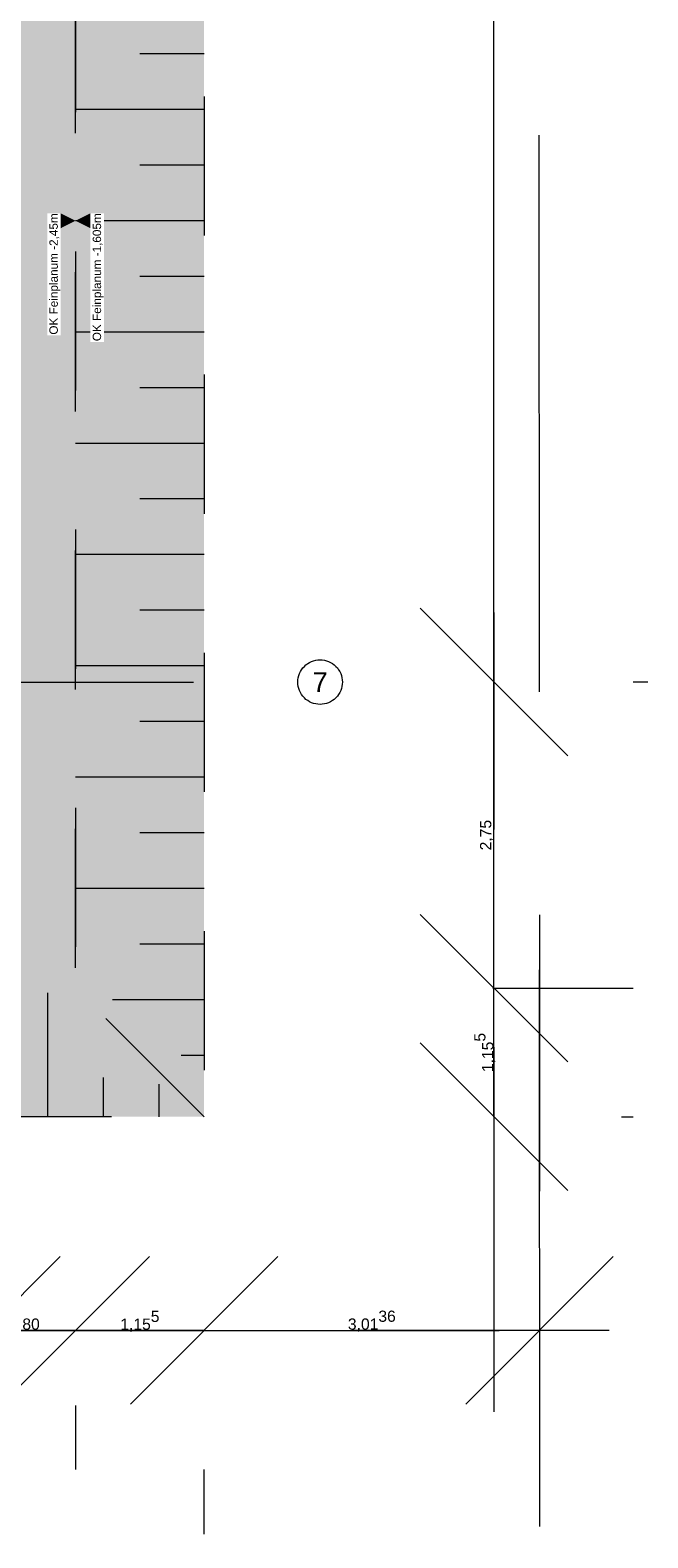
# Model space of a CAD drawing. Header units: metres. Extents: x -3716 to 31, y -1854 to 706.
# Tile 178 of 207: x -290 to -221, y -157 to 13. Entities that reach past the tile are written whole.
import ezdxf

# ---------------------------------------------------------------- set-up
doc = ezdxf.new("R2010")
doc.units = ezdxf.units.M
doc.header["$LTSCALE"] = 1.25
doc.header["$PDMODE"] = 1
doc.header["$PDSIZE"] = -2
for name, pattern in [('Linienart-53', [5.291531, 3.175, -1.058062, 0.352704, -0.705764]), ('Linienart-Gestrichelt mit Abstand', [6, 4, -2]), ('VW-01 Strichlinie kurz', [1.999894, 0.999947, -0.999947])]:
    doc.linetypes.add(name, pattern=pattern)
doc.layers.get('0').update_dxf_attribs({"lineweight": 25})
for name, color, linetype, lineweight in [('30 -32 Gründung-Baugrube', 7, 'VW-01 Strichlinie kurz', 9), ('70 -71 Achsen- 1 Gebäudeachsen', 7, 'Linienart-53', 18), ('Keine', 7, 'Continuous', 9), ('Keine-1', 7, 'Continuous', 15)]:
    doc.layers.add(name, color=color, linetype=linetype, lineweight=lineweight)
doc.layers.add('70 -72 Beschriftung- 1 Beschriftung allgemein', color=7, linetype='Continuous', lineweight=9, true_color=0xff6633)
doc.layers.add('70 -76 Bemaßung- 2 Allgemein', color=7, linetype='Continuous', lineweight=5, true_color=0x6666cc)
doc.styles.add('Arial', font='arial.ttf')
doc.dimstyles.new('k+k_klein', dxfattribs={"dimtxt": 1.258608, "dimasz": 1.3255, "dimexe": 1.25, "dimexo": 3.75, "dimgap": 0.125, "dimtad": 1, "dimdec": 3, "dimtxsty": 'Arial', "dimblk": 'VW_SLASH', "dimblk1": 'VW_SLASH', "dimblk2": 'VW_SLASH', "dimcen": 0, "dimdle": 0.625, "dimadec": 3, "dimazin": 0, "dimtfac": 0.75, "dimtdec": 3, "dimtix": 1, "dimtmove": 0, "dimatfit": 0, "dimldrblk": 'VW_FILLEDARROW', "dimfxlon": 1, "dimfrac": 2, "dimtolj": 1, "dimarcsym": 0})

# ---------------------------------------------------------------- blocks, each defined once
blk = doc.blocks.new('Gruppe-32')
at = {"layer": '30 -32 Gründung-Baugrube', "color": 7, "transparency": 33554687}
for p, q in [((1.579, -43.352), (1.579, -42.238)), ((2.079, -43.352), (2.079, -43)), ((2.579, -43.352), (2.579, -43.06))]:
    blk.add_line(p, q, dxfattribs=at)
blk = doc.blocks.new('Gruppe-33')
at = {"layer": '30 -32 Gründung-Baugrube', "color": 7, "transparency": 33554687}
for p, q in [((2.984, -33.802), (2.407, -33.802)), ((2.984, -34.302), (1.829, -34.302)), ((2.984, -34.802), (2.407, -34.802)), ((2.984, -35.302), (1.829, -35.302)), ((2.984, -35.802), (2.407, -35.802)), ((2.984, -36.302), (1.829, -36.302)), ((2.984, -36.802), (2.407, -36.802)), ((2.984, -37.302), (1.829, -37.302)), ((2.984, -37.802), (2.407, -37.802)), ((2.984, -38.302), (1.829, -38.302)), ((2.984, -38.802), (2.407, -38.802)), ((2.984, -39.302), (1.829, -39.302)), ((2.984, -39.802), (2.407, -39.802)), ((2.984, -40.302), (1.829, -40.302)), ((2.984, -40.802), (2.407, -40.802)), ((2.984, -41.302), (1.829, -41.302)), ((2.984, -41.802), (2.407, -41.802)), ((2.984, -42.302), (2.162, -42.302)), ((2.984, -42.802), (2.778, -42.802))]:
    blk.add_line(p, q, dxfattribs=at)
blk = doc.blocks.new('Gruppe-153')
at = {"layer": '30 -32 Gründung-Baugrube', "color": 7, "transparency": 33554687}
for name in ['Gruppe-33', 'Gruppe-32']:
    blk.add_blockref(name, (0, 0), dxfattribs=at)
blk = doc.blocks.new('Gruppe-484')
at = {"color": 255}
blk.add_wipeout([(1.695, -36.332), (1.695, -35.235), (1.574, -35.235), (1.574, -36.332)], dxfattribs=at).dxf.layer = '70 -76 Bemaßung- 2 Allgemein'
at = {"layer": '70 -76 Bemaßung- 2 Allgemein', "color": 7, "linetype": 'Continuous'}
blk.add_solid([(1.695, -35.235), (1.829, -35.302), (1.696, -35.369)], dxfattribs=at)
at = {"layer": '70 -76 Bemaßung- 2 Allgemein', "insert": (1.692, -35.235), "char_height": 0.07552, "attachment_point": 9, "rotation": 90, "line_spacing_factor": 0.973705, "style": 'Arial'}
blk.add_mtext('OK Feinplanum -2,45m', dxfattribs=at)
blk = doc.blocks.new('Gruppe-486')
at = {"color": 255}
blk.add_wipeout([(2.084, -36.391), (2.084, -35.235), (1.963, -35.235), (1.963, -36.391)], dxfattribs=at).dxf.layer = '70 -76 Bemaßung- 2 Allgemein'
at = {"layer": '70 -76 Bemaßung- 2 Allgemein', "color": 7, "linetype": 'Continuous'}
blk.add_solid([(1.963, -35.235), (1.829, -35.302), (1.962, -35.369)], dxfattribs=at)
at = {"layer": '70 -76 Bemaßung- 2 Allgemein', "insert": (2.081, -35.235), "char_height": 0.07552, "attachment_point": 9, "rotation": 90, "line_spacing_factor": 0.973705, "style": 'Arial'}
blk.add_mtext('OK Feinplanum -1,605m', dxfattribs=at)
blk = doc.blocks.new('VW_SLASH')
at = {"color": 0, "linetype": 'ByBlock', "lineweight": -2, "transparency": 16777216}
blk.add_line((0.472, 0), (-1, 0), dxfattribs=at)
at = {"color": 0, "lineweight": 5, "transparency": 16777216, "flags": 128}
blk.add_lwpolyline([(0.5, 0.5), (-0.5, -0.5)], dxfattribs=at)
blk = doc.blocks.new('*D518')
at = {"layer": '70 -76 Bemaßung- 2 Allgemein', "color": 0, "lineweight": -2}
for p, q in [((6.734, -18.031), (6.838, -18.031)), ((5.588, -38.122), (5.588, -19.357)), ((6.971, -39.447), (6.838, -39.447))]:
    blk.add_line(p, q, dxfattribs=at)
at = {"layer": 'Defpoints', "color": 0}
for p in [(2.984, -18.031), (5.588, -18.031), (3.221, -39.447)]:
    blk.add_point(p, dxfattribs=at)
at = {"layer": '70 -76 Bemaßung- 2 Allgemein', "color": 0, "lineweight": -2, "xscale": 1.32550048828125, "yscale": 1.32550048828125, "zscale": 1.32550048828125}
for p, rotation in [((5.588, -18.031), 90), ((5.588, -39.447), 270)]:
    blk.add_blockref('VW_SLASH', p, dxfattribs=dict(at, rotation=rotation))
at = {"layer": '70 -76 Bemaßung- 2 Allgemein', "color": 0, "insert": (5.505, -28.739), "char_height": 0.10069, "attachment_point": 5, "rotation": 90, "style": 'Arial'}
blk.add_mtext('\\A1;21,41\\S59^ ;', dxfattribs=at)
blk = doc.blocks.new('VW_FILLEDARROW')
at = {"linetype": 'Continuous', "lineweight": 0, "transparency": 16777216}
blk.add_hatch(color=0, dxfattribs=at).paths.add_polyline_path([(-2.829, 0.758), (0, 0), (-2.829, -0.758)])
at = {"color": 0, "lineweight": 5, "transparency": 16777216, "flags": 128}
blk.add_lwpolyline([(-2.829, 0.758), (0, 0), (-2.829, -0.758)], close=True, dxfattribs=at)
blk = doc.blocks.new('*D519')
at = {"layer": '70 -76 Bemaßung- 2 Allgemein', "color": 0, "lineweight": -2}
for p, q in [((6.971, -39.447), (6.838, -39.447)), ((5.588, -40.872), (5.588, -40.773)), ((5.579, -42.197), (6.838, -42.197))]:
    blk.add_line(p, q, dxfattribs=at)
at = {"layer": 'Defpoints', "color": 0}
for p in [(3.221, -39.447), (5.588, -39.447), (1.829, -42.197)]:
    blk.add_point(p, dxfattribs=at)
at = {"layer": '70 -76 Bemaßung- 2 Allgemein', "color": 0, "lineweight": -2, "xscale": 1.32550048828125, "yscale": 1.32550048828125, "zscale": 1.32550048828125}
for p, rotation in [((5.588, -39.447), 90), ((5.588, -42.197), 270)]:
    blk.add_blockref('VW_SLASH', p, dxfattribs=dict(at, rotation=rotation))
at = {"layer": '70 -76 Bemaßung- 2 Allgemein', "color": 0, "insert": (5.523, -40.822), "char_height": 0.1007, "attachment_point": 5, "rotation": 90, "style": 'Arial'}
blk.add_mtext('\\A1;2,75', dxfattribs=at)
blk = doc.blocks.new('*D520')
at = {"layer": '70 -76 Bemaßung- 2 Allgemein', "color": 0, "lineweight": -2}
for p, q in [((5.588, -40.872), (5.588, -39.546)), ((5.579, -42.197), (6.838, -42.197)), ((5.588, -43.352), (5.588, -42.197)), ((6.734, -43.352), (6.838, -43.352)), ((5.588, -44.678), (5.588, -46.003))]:
    blk.add_line(p, q, dxfattribs=at)
at = {"layer": 'Defpoints', "color": 0}
for p in [(1.829, -42.197), (5.588, -42.197), (2.984, -43.352)]:
    blk.add_point(p, dxfattribs=at)
at = {"layer": '70 -76 Bemaßung- 2 Allgemein', "color": 0, "lineweight": -2, "xscale": 1.32550048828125, "yscale": 1.32550048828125, "zscale": 1.32550048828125}
for p, rotation in [((5.588, -42.197), 270), ((5.588, -43.352), 90)]:
    blk.add_blockref('VW_SLASH', p, dxfattribs=dict(at, rotation=rotation))
at = {"layer": '70 -76 Bemaßung- 2 Allgemein', "color": 0, "insert": (5.506, -42.775), "char_height": 0.10069, "attachment_point": 5, "rotation": 90, "style": 'Arial'}
blk.add_mtext('\\A1;1,15\\S5^ ;', dxfattribs=at)
blk = doc.blocks.new('*D562')
at = {"layer": '70 -76 Bemaßung- 2 Allgemein', "color": 0, "lineweight": -2}
for p, q in [((1.029, -45.147), (1.029, -46.522)), ((-1.747, -45.272), (-3.072, -45.272)), ((1.029, -45.272), (-0.421, -45.272)), ((2.355, -45.272), (3.68, -45.272)), ((-0.421, -49.022), (-0.421, -46.522))]:
    blk.add_line(p, q, dxfattribs=at)
at = {"layer": 'Defpoints', "color": 0}
for p in [(1.029, -41.397), (-0.421, -45.272), (-0.421, -45.272)]:
    blk.add_point(p, dxfattribs=at)
at = {"layer": '70 -76 Bemaßung- 2 Allgemein', "color": 0, "lineweight": -2, "xscale": 1.32550048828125, "yscale": 1.32550048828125, "zscale": 1.32550048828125}
blk.add_blockref('VW_SLASH', (-0.421, -45.272), dxfattribs=at)
at = {"layer": '70 -76 Bemaßung- 2 Allgemein', "color": 0, "lineweight": -2, "xscale": 1.32550048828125, "yscale": 1.32550048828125, "zscale": 1.32550048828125, "rotation": 180}
blk.add_blockref('VW_SLASH', (1.029, -45.272), dxfattribs=at)
at = {"layer": '70 -76 Bemaßung- 2 Allgemein', "color": 0, "insert": (0.304, -45.207), "char_height": 0.1007, "attachment_point": 5, "style": 'Arial'}
blk.add_mtext('\\A1;1,45', dxfattribs=at)
blk = doc.blocks.new('*D563')
at = {"layer": '70 -76 Bemaßung- 2 Allgemein', "color": 0, "lineweight": -2}
for p, q in [((1.029, -45.147), (1.029, -46.522)), ((-0.297, -45.272), (-1.622, -45.272)), ((1.829, -45.272), (1.029, -45.272)), ((3.155, -45.272), (4.48, -45.272)), ((1.829, -45.947), (1.829, -46.522))]:
    blk.add_line(p, q, dxfattribs=at)
at = {"layer": 'Defpoints', "color": 0}
for p in [(1.029, -41.397), (1.829, -42.197), (1.029, -45.272)]:
    blk.add_point(p, dxfattribs=at)
at = {"layer": '70 -76 Bemaßung- 2 Allgemein', "color": 0, "lineweight": -2, "xscale": 1.32550048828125, "yscale": 1.32550048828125, "zscale": 1.32550048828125}
blk.add_blockref('VW_SLASH', (1.029, -45.272), dxfattribs=at)
at = {"layer": '70 -76 Bemaßung- 2 Allgemein', "color": 0, "lineweight": -2, "xscale": 1.32550048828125, "yscale": 1.32550048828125, "zscale": 1.32550048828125, "rotation": 180}
blk.add_blockref('VW_SLASH', (1.829, -45.272), dxfattribs=at)
at = {"layer": '70 -76 Bemaßung- 2 Allgemein', "color": 0, "insert": (1.429, -45.216), "char_height": 0.1007, "attachment_point": 5, "style": 'Arial'}
blk.add_mtext('\\A1;80', dxfattribs=at)
blk = doc.blocks.new('*D564')
at = {"layer": '70 -76 Bemaßung- 2 Allgemein', "color": 0, "lineweight": -2}
for p, q in [((0.503, -45.272), (-0.822, -45.272)), ((2.984, -45.272), (1.829, -45.272)), ((4.31, -45.272), (5.635, -45.272)), ((1.829, -45.947), (1.829, -46.522)), ((2.984, -47.102), (2.984, -46.522))]:
    blk.add_line(p, q, dxfattribs=at)
at = {"layer": 'Defpoints', "color": 0}
for p in [(1.829, -42.197), (2.984, -43.352), (1.829, -45.272)]:
    blk.add_point(p, dxfattribs=at)
at = {"layer": '70 -76 Bemaßung- 2 Allgemein', "color": 0, "lineweight": -2, "xscale": 1.32550048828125, "yscale": 1.32550048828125, "zscale": 1.32550048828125}
blk.add_blockref('VW_SLASH', (1.829, -45.272), dxfattribs=at)
at = {"layer": '70 -76 Bemaßung- 2 Allgemein', "color": 0, "lineweight": -2, "xscale": 1.32550048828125, "yscale": 1.32550048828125, "zscale": 1.32550048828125, "rotation": 180}
blk.add_blockref('VW_SLASH', (2.984, -45.272), dxfattribs=at)
at = {"layer": '70 -76 Bemaßung- 2 Allgemein', "color": 0, "insert": (2.407, -45.19), "char_height": 0.10069, "attachment_point": 5, "style": 'Arial'}
blk.add_mtext('\\A1;1,15\\S5^ ;', dxfattribs=at)
blk = doc.blocks.new('*D565')
at = {"layer": '70 -76 Bemaßung- 2 Allgemein', "color": 0, "lineweight": -2}
for p, q in [((5.998, -41.537), (5.998, -44.022)), ((4.672, -45.272), (4.31, -45.272)), ((2.984, -47.102), (2.984, -46.522))]:
    blk.add_line(p, q, dxfattribs=at)
at = {"layer": 'Defpoints', "color": 0}
for p in [(2.984, -43.352), (2.984, -45.272), (5.998, -45.287)]:
    blk.add_point(p, dxfattribs=at)
at = {"layer": '70 -76 Bemaßung- 2 Allgemein', "color": 0, "lineweight": -2, "xscale": 1.32550048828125, "yscale": 1.32550048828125, "zscale": 1.32550048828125, "rotation": 180}
blk.add_blockref('VW_SLASH', (2.984, -45.272), dxfattribs=at)
at = {"layer": '70 -76 Bemaßung- 2 Allgemein', "color": 0, "lineweight": -2, "xscale": 1.32550048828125, "yscale": 1.32550048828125, "zscale": 1.32550048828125}
blk.add_blockref('VW_SLASH', (5.998, -45.272), dxfattribs=at)
at = {"layer": '70 -76 Bemaßung- 2 Allgemein', "color": 0, "insert": (4.491, -45.189), "char_height": 0.10069, "attachment_point": 5, "style": 'Arial'}
blk.add_mtext('\\A1;3,01\\S36^ ;', dxfattribs=at)
blk = doc.blocks.new('_Achsen (3D)')
at = {"color": 255, "transparency": 33554687}
blk.add_wipeout([(4.226, -39.447), (4.225, -39.467), (4.222, -39.486), (4.217, -39.505), (4.211, -39.524), (4.202, -39.541), (4.192, -39.558), (4.181, -39.574), (4.167, -39.588), (4.153, -39.602), (4.137, -39.613), (4.12, -39.623), (4.103, -39.632), (4.084, -39.638), (4.065, -39.643), (4.046, -39.646), (4.026, -39.647), (4.006, -39.646), (3.987, -39.643), (3.968, -39.638), (3.949, -39.632), (3.932, -39.623), (3.915, -39.613), (3.899, -39.602), (3.885, -39.588), (3.871, -39.574), (3.86, -39.558), (3.85, -39.541), (3.841, -39.524), (3.835, -39.505), (3.83, -39.486), (3.827, -39.467), (3.826, -39.447), (3.827, -39.427), (3.83, -39.408), (3.835, -39.389), (3.841, -39.371), (3.85, -39.353), (3.86, -39.336), (3.871, -39.32), (3.885, -39.306), (3.899, -39.292), (3.915, -39.281), (3.932, -39.271), (3.949, -39.262), (3.968, -39.256), (3.987, -39.251), (4.006, -39.248), (4.026, -39.247), (4.046, -39.248), (4.065, -39.251), (4.084, -39.256), (4.103, -39.262), (4.12, -39.271), (4.137, -39.281), (4.153, -39.292), (4.167, -39.306), (4.181, -39.32), (4.192, -39.336), (4.202, -39.353), (4.211, -39.371), (4.217, -39.389), (4.222, -39.408), (4.225, -39.427)], dxfattribs=at).dxf.layer = 'Keine'
at = {"layer": '70 -71 Achsen- 1 Gebäudeachsen', "transparency": 33554687}
blk.add_line((-179.668, -39.447), (3.826, -39.447), dxfattribs=at)
at = {"layer": 'Keine', "transparency": 33554687, "flags": 128}
blk.add_lwpolyline([(4.226, -39.447), (4.225, -39.467), (4.222, -39.486), (4.217, -39.505), (4.211, -39.524), (4.202, -39.541), (4.192, -39.558), (4.181, -39.574), (4.167, -39.588), (4.153, -39.602), (4.137, -39.613), (4.12, -39.623), (4.103, -39.632), (4.084, -39.638), (4.065, -39.643), (4.046, -39.646), (4.026, -39.647), (4.006, -39.646), (3.987, -39.643), (3.968, -39.638), (3.949, -39.632), (3.932, -39.623), (3.915, -39.613), (3.899, -39.602), (3.885, -39.588), (3.871, -39.574), (3.86, -39.558), (3.85, -39.541), (3.841, -39.524), (3.835, -39.505), (3.83, -39.486), (3.827, -39.467), (3.826, -39.447), (3.827, -39.427), (3.83, -39.408), (3.835, -39.389), (3.841, -39.371), (3.85, -39.353), (3.86, -39.336), (3.871, -39.32), (3.885, -39.306), (3.899, -39.292), (3.915, -39.281), (3.932, -39.271), (3.949, -39.262), (3.968, -39.256), (3.987, -39.251), (4.006, -39.248), (4.026, -39.247), (4.046, -39.248), (4.065, -39.251), (4.084, -39.256), (4.103, -39.262), (4.12, -39.271), (4.137, -39.281), (4.153, -39.292), (4.167, -39.306), (4.181, -39.32), (4.192, -39.336), (4.202, -39.353), (4.211, -39.371), (4.217, -39.389), (4.222, -39.408), (4.225, -39.427)], close=True, dxfattribs=at)
at = {"layer": 'Keine', "transparency": 33554687, "insert": (4.026, -39.447), "char_height": 0.176, "attachment_point": 5, "line_spacing_factor": 0.970891, "style": 'Arial'}
blk.add_mtext('7', dxfattribs=at)
blk = doc.blocks.new('Gruppe-492')
at = {"layer": '70 -76 Bemaßung- 2 Allgemein'}
for base, p1, p2, text, picture, middle in [((5.58847, -18.03114), (3.221, -39.44704), (2.984, -18.03114), '21,41\\S59^ ;', '*D518', (5.50536, -28.73909)), ((5.58847, -39.44704), (1.829, -42.19704), (3.221, -39.44704), '2,75', '*D519', (5.523, -40.82204)), ((5.58847, -42.19704), (2.984, -43.35204), (1.829, -42.19704), '1,15\\S5^ ;', '*D520', (5.50627, -42.77454))]:
    dim = blk.add_linear_dim(base=base, p1=p1, p2=p2, angle=270, text=text, dimstyle='k+k_klein', override={"dimtxt": 0.100689, "dimgap": 0.005, "dimdec": 4, "dimpost": '<>', "dimtxsty": 'Arial', "dimtmove": 2}, dxfattribs=at)
    dim.commit()
    dim.dimension.update_dxf_attribs({"geometry": picture, "text_midpoint": middle})
blk = doc.blocks.new('Gruppe-494')
at = {"layer": '70 -76 Bemaßung- 2 Allgemein'}
for base, p1, p2, text, picture, middle in [((-0.421, -45.27204), (1.029, -41.39704), (-0.421, -45.27204), '1,45', '*D562', (0.304, -45.20658)), ((1.029, -45.27204), (1.829, -42.19704), (1.029, -41.39704), '80', '*D563', (1.429, -45.21564)), ((2.984, -45.27204), (5.99759, -45.28694), (2.984, -43.35204), '3,01\\S36^ ;', '*D565', (4.49079, -45.18894)), ((1.829, -45.27204), (2.984, -43.35204), (1.829, -42.19704), '1,15\\S5^ ;', '*D564', (2.4065, -45.18985))]:
    dim = blk.add_linear_dim(base=base, p1=p1, p2=p2, text=text, dimstyle='k+k_klein', override={"dimtxt": 0.100689, "dimgap": 0.005, "dimdec": 4, "dimpost": '<>', "dimtxsty": 'Arial', "dimtmove": 2}, dxfattribs=at)
    dim.commit()
    dim.dimension.update_dxf_attribs({"geometry": picture, "text_midpoint": middle})
blk = doc.blocks.new('_Feinplanum 2D (2D)')
at = {"layer": '30 -32 Gründung-Baugrube', "linetype": 'Continuous', "lineweight": 0, "true_color": 0xfffdee}
h = blk.add_hatch(color=7, dxfattribs=at)
h.paths.add_polyline_path([(3.234, 2.208), (3.234, -3.255), (2.984, -4.188), (2.984, -7.283), (4.962, -7.283), (4.962, -10.133), (2.654, -10.133), (2.654, -15.181), (4.962, -15.181), (4.962, -18.031), (2.984, -18.031), (2.984, -43.352), (-34.742, -43.352), (-34.742, -45.105), (-41.182, -45.105), (-41.182, -44.674), (-49.965, -44.674), (-49.965, -43.352), (-84.242, -43.352), (-84.242, -45.104), (-90.682, -45.104), (-90.682, -44.674), (-99.465, -44.674), (-99.465, -43.352), (-160.892, -43.352), (-160.892, -45.104), (-167.332, -45.104), (-167.332, -44.674), (-176.115, -44.674), (-176.115, -43.352), (-179.176, -43.352), (-179.176, 2.208), (-156.666, 2.208), (-156.666, 2.555), (-146.526, 2.555), (-146.526, 2.208), (-52.841, 2.208), (-52.841, 2.398), (-26.376, 2.398), (-26.376, 2.208)])
h.paths.add_polyline_path([(-178.021, 1.053), (-178.021, -42.197), (-174.115, -42.197), (-174.115, -42.674), (-171.875, -42.674), (-171.875, -42.228), (-169.941, -42.228), (-169.941, -42.674), (-167.701, -42.674), (-167.701, -42.197), (-165.332, -42.197), (-165.332, -43.104), (-162.892, -43.104), (-162.892, -42.197), (-97.465, -42.197), (-97.465, -42.674), (-95.225, -42.674), (-95.225, -42.197), (-93.291, -42.197), (-93.291, -42.674), (-91.051, -42.674), (-91.051, -42.197), (-88.682, -42.197), (-88.682, -43.104), (-86.242, -43.104), (-86.242, -42.197), (-53.001, -42.197), (-53.001, -41.897), (-52.999, -41.897), (-52.999, -42.197), (-47.965, -42.197), (-47.965, -42.674), (-45.725, -42.674), (-45.725, -42.197), (-43.791, -42.197), (-43.791, -42.674), (-41.551, -42.674), (-41.551, -42.197), (-39.182, -42.197), (-39.182, -43.104), (-36.742, -43.104), (-36.742, -42.197), (-16.711, -42.197), (-16.711, -42.196), (-13.63, -42.197), (1.829, -42.197), (1.829, -4.036), (2.079, -3.103), (2.079, 1.053), (-16.711, 1.053), (-27.531, 1.053), (-27.531, 1.243), (-51.686, 1.243), (-51.686, 1.053), (-53.001, 1.053), (-88.896, 1.053), (-106.641, 1.053), (-147.681, 1.053), (-147.681, 1.4), (-155.511, 1.4), (-155.511, 1.053)])
at = {"layer": '30 -32 Gründung-Baugrube', "linetype": 'Continuous', "lineweight": 0}
h = blk.add_hatch(color=254, dxfattribs=at)
h.paths.add_polyline_path([(-52.999, -42.197), (-53.001, -42.197), (-86.242, -42.197), (-86.242, -43.104), (-88.682, -43.104), (-88.682, -42.197), (-88.896, -42.197), (-88.896, -42.197), (-91.051, -42.197), (-91.051, -42.674), (-93.291, -42.674), (-93.291, -42.197), (-95.225, -42.197), (-95.225, -42.674), (-97.465, -42.674), (-97.465, -42.197), (-162.892, -42.197), (-162.892, -43.104), (-165.332, -43.104), (-165.332, -42.197), (-167.701, -42.197), (-167.701, -42.674), (-169.941, -42.674), (-169.941, -42.197), (-171.875, -42.197), (-171.875, -42.674), (-174.115, -42.674), (-174.115, -42.197), (-178.021, -42.197), (-178.021, 1.053), (-106.641, 1.053), (-88.896, 1.053), (-53.001, 1.053), (-16.711, 1.053), (2.079, 1.053), (2.079, -3.103), (1.829, -4.036), (1.829, -42.197), (-13.63, -42.197), (-16.711, -42.196), (-16.711, -42.197), (-36.742, -42.197), (-36.742, -43.104), (-39.182, -43.104), (-39.182, -42.197), (-41.551, -42.197), (-41.551, -42.674), (-43.791, -42.674), (-43.791, -42.197), (-45.725, -42.197), (-45.725, -42.674), (-47.965, -42.674), (-47.965, -42.197)])
h.paths.add_polyline_path([(-106.641, 0.253), (-177.221, 0.253), (-177.221, -41.397), (-174.115, -41.397), (-174.115, -40.677), (-171.875, -40.677), (-171.875, -41.397), (-169.941, -41.397), (-169.941, -40.677), (-167.701, -40.677), (-167.701, -41.397), (-165.332, -41.397), (-165.332, -40.004), (-162.892, -40.004), (-162.892, -41.397), (-97.465, -41.397), (-97.465, -40.677), (-95.225, -40.677), (-95.225, -41.397), (-93.291, -41.397), (-93.291, -40.677), (-91.051, -40.677), (-91.051, -41.397), (-88.896, -41.397), (-88.896, -41.397), (-88.682, -41.397), (-88.682, -40.004), (-86.242, -40.004), (-86.242, -41.397), (-71.546, -41.397), (-71.546, 0.253), (-88.896, 0.253)])
h.paths.add_polyline_path([(-70.746, -41.397), (-53.001, -41.397), (-52.999, -41.397), (-47.965, -41.397), (-47.965, -40.677), (-45.725, -40.677), (-45.725, -41.397), (-43.791, -41.397), (-43.791, -40.677), (-41.551, -40.677), (-41.551, -41.397), (-39.182, -41.397), (-39.182, -40.004), (-36.742, -40.004), (-36.742, -41.397), (-16.711, -41.397), (-16.711, -41.398), (1.029, -41.397), (1.029, -3.93), (1.279, -2.997), (1.279, 0.253), (-16.711, 0.253), (-53.001, 0.253), (-70.746, 0.253)])
at = {"layer": '30 -32 Gründung-Baugrube'}
blk.add_line((2.984, -43.352), (1.829, -42.197), dxfattribs=at)
at = {"layer": '30 -32 Gründung-Baugrube', "flags": 128}
for points in [[(3.234, 2.208), (3.234, -3.255), (2.984, -4.188), (2.984, -7.283), (4.962, -7.283), (4.962, -10.133), (2.654, -10.133), (2.654, -15.181), (4.962, -15.181), (4.962, -18.031), (2.984, -18.031), (2.984, -43.352), (-34.742, -43.352), (-34.742, -45.105), (-41.182, -45.105), (-41.182, -44.674), (-49.965, -44.674), (-49.965, -43.352), (-84.242, -43.352), (-84.242, -45.104), (-90.682, -45.104), (-90.682, -44.674), (-99.465, -44.674), (-99.465, -43.352), (-160.892, -43.352), (-160.892, -45.104), (-167.332, -45.104), (-167.332, -44.674), (-176.115, -44.674), (-176.115, -43.352), (-179.176, -43.352), (-179.176, 2.208), (-156.666, 2.208), (-156.666, 2.555), (-146.526, 2.555), (-146.526, 2.208), (-52.841, 2.208), (-52.841, 2.398), (-26.376, 2.398), (-26.376, 2.208)], [(-178.021, 1.053), (-178.021, -42.197), (-174.115, -42.197), (-174.115, -42.674), (-171.875, -42.674), (-171.875, -42.228), (-169.941, -42.228), (-169.941, -42.674), (-167.701, -42.674), (-167.701, -42.197), (-165.332, -42.197), (-165.332, -43.104), (-162.892, -43.104), (-162.892, -42.197), (-97.465, -42.197), (-97.465, -42.674), (-95.225, -42.674), (-95.225, -42.197), (-93.291, -42.197), (-93.291, -42.674), (-91.051, -42.674), (-91.051, -42.197), (-88.682, -42.197), (-88.682, -43.104), (-86.242, -43.104), (-86.242, -42.197), (-53.001, -42.197), (-53.001, -41.897), (-52.999, -41.897), (-52.999, -42.197), (-47.965, -42.197), (-47.965, -42.674), (-45.725, -42.674), (-45.725, -42.197), (-43.791, -42.197), (-43.791, -42.674), (-41.551, -42.674), (-41.551, -42.197), (-39.182, -42.197), (-39.182, -43.104), (-36.742, -43.104), (-36.742, -42.197), (-16.711, -42.197), (-16.711, -42.196), (-13.63, -42.197), (1.829, -42.197), (1.829, -4.036), (2.079, -3.103), (2.079, 1.053), (-16.711, 1.053), (-27.531, 1.053), (-27.531, 1.243), (-51.686, 1.243), (-51.686, 1.053), (-53.001, 1.053), (-88.896, 1.053), (-106.641, 1.053), (-147.681, 1.053), (-147.681, 1.4), (-155.511, 1.4), (-155.511, 1.053)], [(-52.999, -42.197), (-53.001, -42.197), (-86.242, -42.197), (-86.242, -43.104), (-88.682, -43.104), (-88.682, -42.197), (-88.896, -42.197), (-88.896, -42.197), (-91.051, -42.197), (-91.051, -42.674), (-93.291, -42.674), (-93.291, -42.197), (-95.225, -42.197), (-95.225, -42.674), (-97.465, -42.674), (-97.465, -42.197), (-162.892, -42.197), (-162.892, -43.104), (-165.332, -43.104), (-165.332, -42.197), (-167.701, -42.197), (-167.701, -42.674), (-169.941, -42.674), (-169.941, -42.197), (-171.875, -42.197), (-171.875, -42.674), (-174.115, -42.674), (-174.115, -42.197), (-178.021, -42.197), (-178.021, 1.053), (-106.641, 1.053), (-88.896, 1.053), (-53.001, 1.053), (-16.711, 1.053), (2.079, 1.053), (2.079, -3.103), (1.829, -4.036), (1.829, -42.197), (-13.63, -42.197), (-16.711, -42.196), (-16.711, -42.197), (-36.742, -42.197), (-36.742, -43.104), (-39.182, -43.104), (-39.182, -42.197), (-41.551, -42.197), (-41.551, -42.674), (-43.791, -42.674), (-43.791, -42.197), (-45.725, -42.197), (-45.725, -42.674), (-47.965, -42.674), (-47.965, -42.197)]]:
    blk.add_lwpolyline(points, close=True, dxfattribs=at)
at = {"layer": 'Keine-1', "color": 1, "linetype": 'Linienart-Gestrichelt mit Abstand', "lineweight": 9, "true_color": 0xff0000, "flags": 128}
blk.add_lwpolyline([(6.04, -134.709), (4.108, -139.373), (2.43, -143.27), (0.229, -148.189), (-1.944, -152.85), (-2.57, -154.16), (-4.367, -157.84, -0.121867), (-4.988, -158.573), (-24.208, -172.456, 0.234343), (-30.814, -181.881), (-30.814, -181.881, -0.138275), (-50.042, -181.321), (-50.042, -181.321), (-63.534, -176.937), (-98.528, -165.507), (-148.424, -149.297), (-209.682, -128.621), (-249.498, -116.741), (-271.856, -111.08), (-272.634, -110.302), (-272.634, -44.203), (-268.399, 0.151), (-267.466, 0.15), (-197.755, 0.15), (5.976, 0.15), (6.006, -63.16)], format="xyb", close=True, dxfattribs=at)
at = {"layer": '30 -32 Gründung-Baugrube', "color": 7}
blk.add_blockref('Gruppe-153', (0, 0), dxfattribs=at)
at = {"layer": '70 -76 Bemaßung- 2 Allgemein'}
blk.add_blockref('Gruppe-494', (0, 0), dxfattribs=at)
at = {"layer": '70 -72 Beschriftung- 1 Beschriftung allgemein', "color": 7}
blk.add_blockref('Gruppe-484', (0, 0), dxfattribs=at)
at = {"layer": '30 -32 Gründung-Baugrube', "color": 7}
blk.add_blockref('Gruppe-486', (0, 0), dxfattribs=at)
at = {"layer": '70 -76 Bemaßung- 2 Allgemein'}
blk.add_blockref('Gruppe-492', (0, 0), dxfattribs=at)

msp = doc.modelspace()

# ---------------------------------------------------------------- block references
at = {"layer": 'Keine', "color": 1, "xscale": 12.5, "yscale": 12.5, "zscale": 12.5}
msp.add_blockref('_Feinplanum 2D (2D)', (-307.66, 432.49), dxfattribs=at)

# ---------------------------------------------------------------- next in the draw order: block references
msp.add_blockref('_Achsen (3D)', (-307.66, 432.49), dxfattribs=at)

doc.saveas('drawing.dxf')
